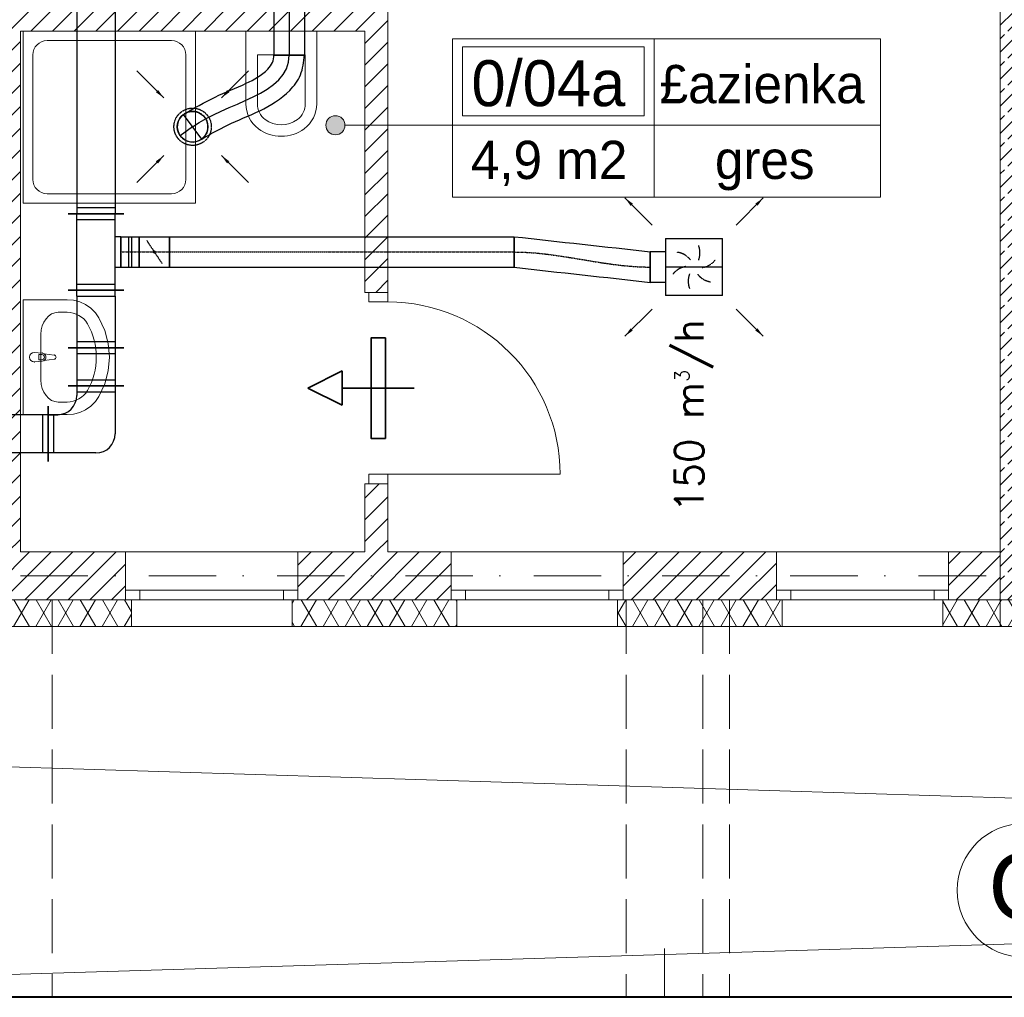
# Model space of a CAD drawing. Header units: millimetres. Extents: x -4612887 to -4536833, y -5457376 to -5415716.
# Tile 48 of 144: x -4580324 to -4575180, y -5456116 to -5451008. Entities that reach past the tile are written whole.
import ezdxf

# ---------------------------------------------------------------- set-up
doc = ezdxf.new("R2010")
doc.units = ezdxf.units.MM
doc.header["$MEASUREMENT"] = 0
for name, pattern in [('DASHDOT', [1, 0.5, -0.25, 0, -0.25]), ('DASHED', [0.75, 0.5, -0.25]), ('Krawędzie ukryte', [391.222223, 282.222223, -109]), ('Kropki i Kreski', [670.277762, 352.777767, -176.388884, 0, -141.111112])]:
    doc.linetypes.add(name, pattern=pattern)
doc.layers.get('0').update_dxf_attribs({"color": 8, "lineweight": 18})
for name, color, linetype, lineweight in [('FLUID-N1', 7, 'Continuous', 30), ('FLUID-N1-150-ARRGR', 7, 'Continuous', 25), ('FLUID-W4', 7, 'Continuous', 30), ('FLUID-WT1', 7, 'Continuous', 30), ('FLUID-WT1-160-ARRGR', 7, 'Continuous', 25), ('is_ramka', 100, 'Continuous', 40), ('is_wnt_kratki_kontaktowe', 160, 'Continuous', 35), ('Linia', 8, 'Continuous', 18), ('Osie', 8, 'Continuous', 18), ('Strefy', 8, 'Continuous', 18), ('Tabelka_Nr_Pióra__61', 8, 'Continuous', 18), ('TECHNOLOGIA', 8, 'Continuous', 18), ('Ściany wewnętrzne', 7, 'Continuous', 18), ('Ściany zewnętrzne', 255, 'Continuous', 18)]:
    doc.layers.add(name, color=color, linetype=linetype, lineweight=lineweight)
doc.layers.add('FLUID-N1-SYM', color=7, linetype='Continuous')
doc.layers.add('FLUID-WT1-SYM', color=7, linetype='Continuous')
doc.styles.add('FDBES', font='simplex.shx')
doc.styles.add('GENERATED_STYLE_1', font='arial.ttf')
doc.styles.add('GENERATED_STYLE_3', font='txt')
doc.styles.add('GENERATED_STYLE_4', font='txt')
doc.linetypes.add('ZIGZAG', pattern='A,0.0001,-0.2,[131,ltypeshp.shx,S=0.2,R=0,X=-0.2,Y=0],-0.4,[131,ltypeshp.shx,S=0.2,R=180,X=0.2,Y=0],-0.2', length=0.8001)
doc.dimstyles.new('FDBES', dxfattribs={"dimscale": 50, "dimtxt": 4, "dimasz": 2.5, "dimexe": 0.8, "dimexo": 2, "dimgap": 1, "dimtad": 1, "dimdsep": 46, "dimtxsty": 'FDBES', "dimcen": 2.5, "dimclrd": 4, "dimclre": 5, "dimadec": 0, "dimazin": 0, "dimtfac": 1, "dimtmove": 0, "dimatfit": 3, "dimfxl": 1, "dimarcsym": 0})
pattern_1 = [(60, (-4559356.9, -5416807.61), (-86.60254, 50), []), (120, (-4559356.9, -5416807.61), (86.60254, 50), [])]
pattern_2 = [(45, (-4559356.9, -5416807.61), (-56.56854, 56.56854), [])]
pattern_3 = [(45, (-4559356.9, -5416807.61), (-70.71068, 70.71068), []), (45, (-4559392.25, -5416772.26), (-70.71068, 70.71068), [75, -25])]

# ---------------------------------------------------------------- blocks, each defined once
blk = doc.blocks.new('*U696')
at = {"color": 7, "linetype": 'DASHED'}
blk.add_circle((0, 0), 97.5, dxfattribs=at)
at = {"color": 0, "linetype": 'ByBlock', "lineweight": -2}
blk.add_circle((0, 0), 80, dxfattribs=at)
blk = doc.blocks.new('*U690')
at = {"color": 222, "linetype": 'Continuous', "lineweight": -2}
for p, q in [((-200, -80), (-200, 80)), ((200, 80), (200, -80))]:
    blk.add_line(p, q, dxfattribs=at)
at = {"color": 0, "linetype": 'ByBlock', "lineweight": -2}
for p, q in [((-200, 80), (200, 80)), ((-200, -80), (200, -80))]:
    blk.add_line(p, q, dxfattribs=at)
at = {"layer": 'FLUID-WT1-SYM', "color": 7, "linetype": 'Continuous'}
blk.add_line((-200, 0), (200, 0), dxfattribs=at)
blk = doc.blocks.new('*U688')
at = {"color": 222, "linetype": 'Continuous', "lineweight": -2}
blk.add_line((-80, 0), (80, 0), dxfattribs=at)
at = {"color": 7, "linetype": 'DASHED', "lineweight": -2}
blk.add_arc((-505, -374.5), 80, 306.5619, 126.5619, dxfattribs=at)
at = {"color": 0, "lineweight": -2}
blk.add_arc((-505, -374.5), 80, 126.5619, 306.5619, dxfattribs=at)
at = {"color": 222, "linetype": 'ZIGZAG', "lineweight": -2, "ltscale": 50}
for points in [[(-457.3, -438.8), (-322.5, -365.9), (-154, -290.8), (2.1, -185.1), (58.3, -103.7), (80, 0)], [(-552.7, -310.3), (-387.6, -219.7), (-224.7, -147.3), (-112.6, -73.6), (-87.9, -38.6), (-80, 0)]]:
    blk.add_spline(points, degree=3, dxfattribs=at)
at = {"layer": 'FLUID-WT1-SYM', "color": 7, "linetype": 'Continuous'}
for p, q in [((-457.3, -438.8), (-552.7, -310.3)), ((-505, -374.5), (-569.3, -422.2))]:
    blk.add_line(p, q, dxfattribs=at)
at = {"layer": 'FLUID-WT1-SYM', "color": 7, "linetype": 'Continuous', "start_tangent": (0.803214, 0.595691), "end_tangent": (0, 1)}
blk.add_spline([(-505, -374.5), (0, 0)], degree=3, dxfattribs=at)
blk = doc.blocks.new('*U859')
at = {"color": 0, "linetype": 'ByBlock', "lineweight": -2}
for p, q in [((-149, -149), (-149, 149)), ((149, 149), (-149, 149)), ((149, 149), (149, -149)), ((-149, -149), (149, -149)), ((-80, -149), (-80, -229)), ((80, -149), (80, -229))]:
    blk.add_line(p, q, dxfattribs=at)
at = {"color": 162, "linetype": 'Continuous', "lineweight": -2}
blk.add_line((80, -229), (-80, -229), dxfattribs=at)
at = {"color": 7, "linetype": 'DASHED'}
for centre, start, end in [((-101.8, 27.3), 8.1986, 51.8014), ((-27.3, 101.8), 308.1986, 351.8014), ((-74.5, -74.5), 68.1986, 111.8014), ((27.3, -101.8), 128.1986, 171.8014), ((101.8, -27.3), 188.1986, 231.8014), ((74.5, 74.5), 248.1986, 291.8014)]:
    blk.add_arc(centre, 105.4, start, end, dxfattribs=at)
blk = doc.blocks.new('*U1007')
at = {"color": 162, "linetype": 'Continuous', "lineweight": -2}
for p, q in [((-1950, -145), (-1950, 145)), ((1950, 145), (1950, -145))]:
    blk.add_line(p, q, dxfattribs=at)
at = {"color": 0, "linetype": 'ByBlock', "lineweight": -2}
for p, q in [((-1950, 100), (1950, 100)), ((-1950, -100), (1950, -100))]:
    blk.add_line(p, q, dxfattribs=at)
at = {"color": 7, "linetype": 'Continuous'}
for p, q in [((-1920, -100), (-1920, 100)), ((1920, 100), (1920, -100))]:
    blk.add_line(p, q, dxfattribs=at)
blk = doc.blocks.new('*U1008')
at = {"color": 162, "linetype": 'Continuous', "lineweight": -2}
for p, q in [((-200, -145), (-200, 145)), ((200, 145), (200, -145)), ((80, -130), (-80, -130))]:
    blk.add_line(p, q, dxfattribs=at)
at = {"color": 0, "linetype": 'ByBlock', "lineweight": -2}
for p, q in [((-200, 100), (200, 100)), ((-200, -100), (200, -100)), ((-80, -100), (-80, -130)), ((80, -130), (80, -100))]:
    blk.add_line(p, q, dxfattribs=at)
at = {"color": 7, "linetype": 'Continuous'}
for p, q in [((-170, -100), (-170, 100)), ((170, 100), (170, -100))]:
    blk.add_line(p, q, dxfattribs=at)
blk = doc.blocks.new('*U1009')
at = {"color": 162, "linetype": 'Continuous', "lineweight": -2}
for p, q in [((-80, -80), (-80, 80)), ((80, 80), (80, -80))]:
    blk.add_line(p, q, dxfattribs=at)
at = {"color": 0, "linetype": 'ByBlock', "lineweight": -2}
for p, q in [((-80, 80), (80, 80)), ((-80, -80), (80, -80))]:
    blk.add_line(p, q, dxfattribs=at)
at = {"color": 7, "linetype": 'DASHED'}
blk.add_line((-40, 60), (40, -60), dxfattribs=at)
at = {"color": 7, "linetype": 'Continuous'}
blk.add_lwpolyline([(-4, 0, 8, 8, 1), (4, 0, 8, 8, 1)], format="xyseb", close=True, dxfattribs=at)
at = {"layer": 'FLUID-N1-SYM', "color": 7, "linetype": 'DASHDOT'}
blk.add_line((-80, 0), (80, 0), dxfattribs=at)
blk = doc.blocks.new('*U1010')
at = {"color": 162, "linetype": 'Continuous', "lineweight": -2}
for p, q in [((-47.5, -80), (-47.5, 80)), ((47.5, 80), (47.5, -80))]:
    blk.add_line(p, q, dxfattribs=at)
at = {"color": 0, "linetype": 'ByBlock', "lineweight": -2}
for p, q in [((-47.5, 80), (47.5, 80)), ((-47.5, -80), (47.5, -80))]:
    blk.add_line(p, q, dxfattribs=at)
at = {"color": 7, "linetype": 'Continuous'}
for p, q in [((-7.5, 80), (-7.5, -80)), ((7.5, 80), (7.5, -80))]:
    blk.add_line(p, q, dxfattribs=at)
at = {"layer": 'FLUID-N1-SYM', "color": 7, "linetype": 'DASHDOT'}
blk.add_line((-47.5, 0), (47.5, 0), dxfattribs=at)
blk = doc.blocks.new('*U1011')
at = {"color": 162, "linetype": 'Continuous', "lineweight": -2}
for p, q in [((-900, -80), (-900, 80)), ((900, 80), (900, -80))]:
    blk.add_line(p, q, dxfattribs=at)
at = {"color": 0, "linetype": 'ByBlock', "lineweight": -2}
for p, q in [((-900, 80), (900, 80)), ((-900, -80), (900, -80))]:
    blk.add_line(p, q, dxfattribs=at)
at = {"layer": 'FLUID-N1-SYM', "color": 7, "linetype": 'DASHDOT'}
blk.add_line((-900, 0), (900, 0), dxfattribs=at)
blk = doc.blocks.new('*U1012')
at = {"color": 162, "linetype": 'Continuous', "lineweight": -2}
for p, q in [((-150, -145), (-150, 145)), ((150, 145), (150, -145))]:
    blk.add_line(p, q, dxfattribs=at)
at = {"color": 0, "linetype": 'ByBlock', "lineweight": -2}
for p, q in [((-120, 100), (-150, 100)), ((-120, 100), (120, 100)), ((120, 100), (150, 100)), ((-120, -100), (-150, -100)), ((-120, -100), (120, -100)), ((120, -100), (150, -100))]:
    blk.add_line(p, q, dxfattribs=at)
at = {"color": 7, "linetype": 'Continuous'}
for p, q in [((-120, -100), (-120, 100)), ((120, 100), (120, -100))]:
    blk.add_line(p, q, dxfattribs=at)
blk = doc.blocks.new('*U1013')
at = {"color": 162, "linetype": 'Continuous', "lineweight": -2}
for p, q in [((-100, -145), (-100, 145)), ((100, 145), (100, -145))]:
    blk.add_line(p, q, dxfattribs=at)
at = {"color": 0, "linetype": 'ByBlock', "lineweight": -2}
for p, q in [((-100, 100), (100, 100)), ((-100, -100), (100, -100))]:
    blk.add_line(p, q, dxfattribs=at)
at = {"color": 7, "linetype": 'Continuous'}
for p, q in [((-70, -100), (-70, 100)), ((70, 100), (70, -100))]:
    blk.add_line(p, q, dxfattribs=at)
blk = doc.blocks.new('*U1014')
at = {"color": 162, "linetype": 'Continuous', "lineweight": -2}
for p, q in [((185, 210), (185, -80)), ((80, -185), (-210, -185))]:
    blk.add_line(p, q, dxfattribs=at)
at = {"color": 0, "linetype": 'ByBlock', "lineweight": -2}
for p, q in [((-65, 165), (185, 165)), ((-165, -185), (-165, 65)), ((185, -35), (135, -35)), ((35, -185), (35, -135))]:
    blk.add_line(p, q, dxfattribs=at)
at = {"color": 7, "linetype": 'Continuous'}
for p, q in [((155, 165), (155, -35)), ((35, -155), (-165, -155))]:
    blk.add_line(p, q, dxfattribs=at)
at = {"color": 0, "linetype": 'ByBlock', "lineweight": -2}
for centre in [(-65, 65), (135, -135)]:
    blk.add_arc(centre, 100, 90, 180, dxfattribs=at)
blk = doc.blocks.new('*U1015')
at = {"color": 162, "linetype": 'Continuous', "lineweight": -2}
for p, q in [((-600, -145), (-600, 145)), ((600, 145), (600, -145))]:
    blk.add_line(p, q, dxfattribs=at)
at = {"color": 0, "linetype": 'ByBlock', "lineweight": -2}
for p, q in [((-600, 100), (600, 100)), ((-600, -100), (600, -100))]:
    blk.add_line(p, q, dxfattribs=at)
at = {"color": 7, "linetype": 'Continuous'}
for p, q in [((-570, -100), (-570, 100)), ((570, 100), (570, -100))]:
    blk.add_line(p, q, dxfattribs=at)
blk = doc.blocks.new('*U1021')
at = {"color": 162, "linetype": 'Continuous', "lineweight": -2}
for p, q in [((-711, -1.3), (-711, 158.7)), ((0, 80), (0, -80))]:
    blk.add_line(p, q, dxfattribs=at)
at = {"color": 162, "linetype": 'ZIGZAG', "lineweight": -2, "ltscale": 50}
for points in [[(-711, 158.7), (0, 80)], [(-711, -1.3), (0, -80)]]:
    blk.add_spline(points, degree=3, dxfattribs=at)
at = {"layer": 'FLUID-N1-SYM', "color": 7, "linetype": 'DASHDOT', "start_tangent": (1, 0), "end_tangent": (1, 0)}
blk.add_spline([(-711, 78.7), (0, 0)], degree=3, dxfattribs=at)
blk = doc.blocks.new('Linia_18', base_point=(-4578062.9, -5451559.4))
at = {"layer": 'Linia', "linetype": 'Continuous'}
blk.add_hatch(color=256, dxfattribs=at).paths.add_polyline_path([(-4578624.7, -5451559.4), (-4578628.5, -5451540.2), (-4578639.3, -5451524), (-4578655.5, -5451513.2), (-4578674.7, -5451509.4), (-4578693.8, -5451513.2), (-4578710, -5451524), (-4578720.9, -5451540.2), (-4578724.7, -5451559.4), (-4578720.9, -5451578.5), (-4578710, -5451594.7), (-4578693.8, -5451605.6), (-4578674.7, -5451609.4), (-4578655.5, -5451605.6), (-4578639.3, -5451594.7), (-4578628.5, -5451578.5)])
blk.add_line((-4578062.9, -5451559.4), (-4578624.7, -5451559.4), dxfattribs=at)
blk.add_circle((-4578674.7, -5451559.4), 50, dxfattribs=at)
blk = doc.blocks.new('6')
at = {"layer": 'is_wnt_kratki_kontaktowe'}
for p, q in [((-12.52, 6), (-24.52, 0)), ((-12.52, 6), (-12.52, -6)), ((12.52, 0), (-12.52, 0)), ((-24.52, 0), (-12.52, -6))]:
    blk.add_line(p, q, dxfattribs=at)
blk.add_lwpolyline([(2.5, 17.5), (2.5, -17.5), (-2.5, -17.5), (-2.5, 17.5)], close=True, dxfattribs=at)

msp = doc.modelspace()

# ---------------------------------------------------------------- hatches: boundary and pattern name
at = {"layer": 'Ściany wewnętrzne', "linetype": 'Continuous'}
h = msp.add_hatch(dxfattribs=at)
h.set_pattern_fill('BETON_ZBROJONY', color=8, style=0, pattern_type=2)
h.set_pattern_definition(pattern_3)
h.paths.add_polyline_path([(-4574950.7, -5453789.1), (-4574950.7, -5447764.1), (-4575200.7, -5447764.1), (-4575200.7, -5453789.1)])
h = msp.add_hatch(dxfattribs=at)
h.set_pattern_fill('BLOCZKI_CERAMICZNE', color=8, style=0, pattern_type=2)
h.set_pattern_definition(pattern_2)
h.paths.add_polyline_path([(-4580320.7, -5453789.1), (-4580320.7, -5447834.1), (-4580440.7, -5447834.1), (-4580440.7, -5453789.1)])
h = msp.add_hatch(dxfattribs=at)
h.set_pattern_fill('BLOCZKI_CERAMICZNE', color=8, style=0, pattern_type=2)
h.set_pattern_definition(pattern_2)
h.paths.add_polyline_path([(-4578400.7, -5447834.1), (-4578520.7, -5447834.1), (-4578520.7, -5452432.8), (-4578500.7, -5452432.8), (-4578400.7, -5452432.8)])
h = msp.add_hatch(dxfattribs=at)
h.set_pattern_fill('BLOCZKI_CERAMICZNE', color=8, style=0, pattern_type=2)
h.set_pattern_definition(pattern_2)
h.paths.add_polyline_path([(-4578520.7, -5450947.2), (-4580320.7, -5450947.2), (-4580320.7, -5451067.2), (-4578520.7, -5451067.2)])
h = msp.add_hatch(dxfattribs=at)
h.set_pattern_fill('BLOCZKI_CERAMICZNE', color=8, style=0, pattern_type=2)
h.set_pattern_definition(pattern_2)
h.paths.add_polyline_path([(-4578520.7, -5453789.1), (-4578400.7, -5453789.1), (-4578400.7, -5453432.8), (-4578500.7, -5453432.8), (-4578520.7, -5453432.8)])
h = msp.add_hatch(dxfattribs=at)
h.set_pattern_fill('BETON_ZBROJONY', color=8, style=0, pattern_type=2)
h.set_pattern_definition(pattern_3)
h.paths.add_polyline_path([(-4575110.9, -5454039.1), (-4574950.7, -5453789.1), (-4575200.7, -5453789.1), (-4575200.7, -5454039.1)])
h = msp.add_hatch(dxfattribs=at)
h.set_pattern_fill('IZOLACJA_MIĘKKA', color=8, style=0, pattern_type=2)
h.set_pattern_definition(pattern_1)
h.paths.add_polyline_path([(-4575200.7, -5454179.1), (-4575110.9, -5454039.1), (-4575200.7, -5454039.1)])
at = {"layer": 'Ściany zewnętrzne', "linetype": 'Continuous'}
h = msp.add_hatch(dxfattribs=at)
h.set_pattern_fill('BLOCZKI_CERAMICZNE', color=8, style=0, pattern_type=2)
h.set_pattern_definition(pattern_2)
h.paths.add_polyline_path([(-4580875.7, -5453789.1), (-4580875.7, -5454039.1), (-4579770.7, -5454039.1), (-4579770.7, -5453989.1), (-4579770.7, -5453789.1)])
h = msp.add_hatch(dxfattribs=at)
h.set_pattern_fill('BLOCZKI_CERAMICZNE', color=8, style=0, pattern_type=2)
h.set_pattern_definition(pattern_2)
h.paths.add_polyline_path([(-4578870.7, -5454039.1), (-4578070.7, -5454039.1), (-4578070.7, -5453989.1), (-4578070.7, -5453789.1), (-4578870.7, -5453789.1), (-4578870.7, -5453989.1)])
h = msp.add_hatch(dxfattribs=at)
h.set_pattern_fill('BLOCZKI_CERAMICZNE', color=8, style=0, pattern_type=2)
h.set_pattern_definition(pattern_2)
h.paths.add_polyline_path([(-4577170.7, -5454039.1), (-4576370.7, -5454039.1), (-4576370.7, -5453989.1), (-4576370.7, -5453789.1), (-4577170.7, -5453789.1), (-4577170.7, -5453989.1)])
h = msp.add_hatch(dxfattribs=at)
h.set_pattern_fill('BLOCZKI_CERAMICZNE', color=8, style=0, pattern_type=2)
h.set_pattern_definition(pattern_2)
h.paths.add_polyline_path([(-4575470.7, -5453789.1), (-4575470.7, -5453989.1), (-4575470.7, -5454039.1), (-4575200.7, -5454039.1), (-4575200.7, -5453789.1)])
h = msp.add_hatch(dxfattribs=at)
h.set_pattern_fill('IZOLACJA_MIĘKKA', color=8, style=0, pattern_type=2)
h.set_pattern_definition(pattern_1)
h.paths.add_polyline_path([(-4580875.7, -5454039.1), (-4580875.7, -5454179.1), (-4579740.7, -5454179.1), (-4579740.7, -5454039.1), (-4579770.7, -5454039.1)])
h = msp.add_hatch(dxfattribs=at)
h.set_pattern_fill('IZOLACJA_MIĘKKA', color=8, style=0, pattern_type=2)
h.set_pattern_definition(pattern_1)
h.paths.add_polyline_path([(-4578870.7, -5454039.1), (-4578900.7, -5454039.1), (-4578900.7, -5454179.1), (-4578040.7, -5454179.1), (-4578040.7, -5454039.1), (-4578070.7, -5454039.1)])
h = msp.add_hatch(dxfattribs=at)
h.set_pattern_fill('IZOLACJA_MIĘKKA', color=8, style=0, pattern_type=2)
h.set_pattern_definition(pattern_1)
h.paths.add_polyline_path([(-4577170.7, -5454039.1), (-4577200.7, -5454039.1), (-4577200.7, -5454179.1), (-4576340.7, -5454179.1), (-4576340.7, -5454039.1), (-4576370.7, -5454039.1)])
h = msp.add_hatch(dxfattribs=at)
h.set_pattern_fill('IZOLACJA_MIĘKKA', color=8, style=0, pattern_type=2)
h.set_pattern_definition(pattern_1)
h.paths.add_polyline_path([(-4575500.7, -5454039.1), (-4575500.7, -5454179.1), (-4575200.7, -5454179.1), (-4575200.7, -5454039.1), (-4575470.7, -5454039.1)])
h = msp.add_hatch(dxfattribs=at)
h.set_pattern_fill('IZOLACJA_MIĘKKA', color=8, style=0, pattern_type=2)
h.set_pattern_definition(pattern_1)
h.paths.add_polyline_path([(-4575200.7, -5454179.1), (-4570120.7, -5454179.1), (-4570120.7, -5454039.1), (-4570150.7, -5454039.1), (-4575110.9, -5454039.1)])

# ---------------------------------------------------------------- linework, layer by layer
at = {"layer": 'FLUID-W4'}
msp.add_line((-4576651.7, -5452300.3), (-4576949.7, -5452300.3), dxfattribs=at)
at = {"layer": 'is_ramka', "color": 2}
msp.add_lwpolyline([(-4610227.1, -5415716), (-4536832.9, -5415716), (-4536832.9, -5456116), (-4610227.1, -5456116)], close=True, dxfattribs=at)
at = {"layer": 'Linia', "color": 8, "linetype": 'Continuous', "lineweight": 0}
for p, q in [((-4562780.7, -5455460.6), (-4603840.7, -5454179.1)), ((-4584282.6, -5456116), (-4562780.7, -5455460.6))]:
    msp.add_line(p, q, dxfattribs=at)
at = {"layer": 'Osie', "color": 8, "linetype": 'Kropki i Kreski'}
msp.add_line((-4557844.9, -5453914.1), (-4601191.6, -5453914.1), dxfattribs=at)
at = {"layer": 'Osie', "color": 8, "linetype": 'Krawędzie ukryte'}
msp.add_line((-4576955.3, -5456116), (-4576955.3, -5455861.1), dxfattribs=at)
at = {"layer": 'Osie', "color": 8, "linetype": 'Continuous'}
msp.add_circle((-4575075.7, -5455557), 350, dxfattribs=at)
at = {"layer": 'Strefy', "color": 8, "linetype": 'Continuous'}
for p, q in [((-4578062.9, -5451107.6), (-4575826.7, -5451107.6)), ((-4578062.9, -5451935.8), (-4578062.9, -5451107.6)), ((-4577008.7, -5451107.6), (-4577008.7, -5451935.8)), ((-4575826.7, -5451107.6), (-4575826.7, -5451935.8)), ((-4578010.1, -5451149), (-4577061.4, -5451149)), ((-4578010.1, -5451510.4), (-4578010.1, -5451149)), ((-4577061.4, -5451149), (-4577061.4, -5451510.4)), ((-4577061.4, -5451510.4), (-4578010.1, -5451510.4)), ((-4578062.9, -5451559.4), (-4575826.7, -5451559.4)), ((-4575826.7, -5451935.8), (-4578062.9, -5451935.8))]:
    msp.add_line(p, q, dxfattribs=at)
at = {"layer": 'Tabelka_Nr_Pióra__61', "color": 8, "linetype": 'Krawędzie ukryte'}
for p, q in [((-4580155.3, -5454039.1), (-4580155.3, -5456116)), ((-4577155.3, -5454039.1), (-4577155.3, -5456116)), ((-4576755.3, -5454039.1), (-4576755.3, -5456116)), ((-4576755.3, -5454039.1), (-4576755.3, -5456116)), ((-4576615.3, -5454039.1), (-4576615.3, -5456116))]:
    msp.add_line(p, q, dxfattribs=at)
at = {"layer": 'TECHNOLOGIA', "color": 8, "linetype": 'Continuous'}
for p, q in [((-4580305.7, -5451067.2), (-4580305.7, -5451967.2)), ((-4579405.7, -5451067.2), (-4580305.7, -5451067.2)), ((-4579405.7, -5451967.2), (-4579405.7, -5451067.2)), ((-4579142.3, -5451447.2), (-4579142.3, -5451067.2)), ((-4578772.3, -5451067.2), (-4579142.3, -5451067.2)), ((-4578772.3, -5451447.2), (-4578772.3, -5451067.2)), ((-4579530.7, -5451117.2), (-4580180.7, -5451117.2)), ((-4580255.7, -5451192.2), (-4580255.7, -5451842.2)), ((-4579455.7, -5451842.2), (-4579455.7, -5451192.2)), ((-4579082.3, -5451192.2), (-4579082.3, -5451447.2)), ((-4578832.3, -5451192.2), (-4579082.3, -5451192.2)), ((-4578832.3, -5451447.2), (-4578832.3, -5451192.2)), ((-4580180.7, -5451917.2), (-4579530.7, -5451917.2)), ((-4580305.7, -5451967.2), (-4579405.7, -5451967.2)), ((-4580076.6, -5452471.1), (-4580305.7, -5452471.1)), ((-4580305.7, -5452471.1), (-4580305.7, -5453071.1)), ((-4580042.9, -5452474), (-4580076.6, -5452471.1)), ((-4580010.2, -5452482.6), (-4580042.9, -5452474)), ((-4579979.7, -5452496.6), (-4580010.2, -5452482.6)), ((-4579952.3, -5452515.6), (-4579979.7, -5452496.6)), ((-4579928.8, -5452538.9), (-4579952.3, -5452515.6)), ((-4580122.4, -5452536.3), (-4580076.6, -5452536.3)), ((-4579910.1, -5452565.9), (-4579928.8, -5452538.9)), ((-4579880.2, -5452631.1), (-4579910.1, -5452565.9)), ((-4580213.4, -5452652.3), (-4580213.4, -5452889.9)), ((-4579861.9, -5452700.1), (-4579880.2, -5452631.1)), ((-4579855.7, -5452771.1), (-4579861.9, -5452700.1)), ((-4580206.4, -5452750.1), (-4580248.4, -5452746.1)), ((-4580223.5, -5452757.5), (-4580208.6, -5452757.5)), ((-4580223.5, -5452784.7), (-4580223.5, -5452757.5)), ((-4580144, -5452760), (-4580196.9, -5452753.4)), ((-4579861.9, -5452842), (-4579855.7, -5452771.1)), ((-4580248.4, -5452796.1), (-4580206.4, -5452792.1)), ((-4580208.6, -5452784.7), (-4580223.5, -5452784.7)), ((-4580196.9, -5452788.8), (-4580144, -5452782.2)), ((-4579880.2, -5452911.1), (-4579861.9, -5452842)), ((-4579910.1, -5452976.3), (-4579880.2, -5452911.1)), ((-4579928.8, -5453003.2), (-4579910.1, -5452976.3)), ((-4580122.4, -5453005.9), (-4580076.6, -5453005.9)), ((-4579979.7, -5453045.6), (-4579952.3, -5453026.6)), ((-4579952.3, -5453026.6), (-4579928.8, -5453003.2)), ((-4580305.7, -5453071.1), (-4580076.6, -5453071.1)), ((-4580076.6, -5453071.1), (-4580042.9, -5453068.2)), ((-4580042.9, -5453068.2), (-4580010.2, -5453059.6)), ((-4580010.2, -5453059.6), (-4579979.7, -5453045.6))]:
    msp.add_line(p, q, dxfattribs=at)
for centre, radius, start, end in [((-4580180.7, -5451192.2), 75, 90, 180), ((-4579530.7, -5451192.2), 75, 0, 90), ((-4578979.8, -5451447.2), 162.5, 180, 233.1301), ((-4578979.8, -5451447.2), 102.5, 180, 233.1301), ((-4578934.8, -5451447.2), 102.5, 306.8699, 0), ((-4578934.8, -5451447.2), 162.5, 306.8699, 0), ((-4578957.3, -5451417.2), 140, 233.1301, 306.8699), ((-4578957.3, -5451417.2), 200, 233.1301, 306.866), ((-4580180.7, -5451842.2), 75, 180, 270), ((-4579530.7, -5451842.2), 75, 270, 0), ((-4580248.4, -5452771.1), 25, 90, 270), ((-4580208.6, -5452771.1), 13.6, 270, 90), ((-4580208.3, -5452771.1), 21.1, 57.229, 84.8304), ((-4580208.3, -5452771.1), 21.1, 302.771, 57.229), ((-4580145.4, -5452771.1), 11.2, 277.1389, 82.8611), ((-4580208.3, -5452771.1), 21.1, 275.1696, 302.771)]:
    msp.add_arc(centre, radius, start, end, dxfattribs=at)
for centre, major_axis, ratio, start_param, end_param in [((-4580122.4, -5452652.4), (0, -116.1), 0.783646, 3.141593, 4.712389), ((-4580076.6, -5452652.2), (121.2, 0), 0.956522, 0.496975, 1.570796), ((-4580305.7, -5452771.1), (381.8, 0), 0.956522, 5.78621, 6.78016), ((-4580122.4, -5452889.8), (0, -116.1), 0.783646, 4.712389, 6.283185), ((-4580076.6, -5452889.9), (121.2, 0), 0.956522, 4.712389, 5.78621)]:
    msp.add_ellipse(centre, major_axis=major_axis, ratio=ratio, start_param=start_param, end_param=end_param, dxfattribs=at)
for p in [(-4580206.4, -5452750.1), (-4580144, -5452760), (-4580248.4, -5452796.1), (-4580196.9, -5452788.8)]:
    msp.add_point(p, dxfattribs=at)
at = {"layer": 'Ściany wewnętrzne', "color": 8, "linetype": 'Continuous'}
for p, q in [((-4578500.7, -5452432.8), (-4578520.7, -5452432.8)), ((-4578400.7, -5452432.8), (-4578500.7, -5452432.8)), ((-4578500.7, -5452432.8), (-4578500.7, -5452482.8)), ((-4578400.7, -5452432.8), (-4578500.7, -5452432.8)), ((-4578400.7, -5452432.8), (-4578500.7, -5452432.8)), ((-4578400.7, -5452482.8), (-4578400.7, -5452432.8)), ((-4578500.7, -5452482.8), (-4578400.7, -5452482.8)), ((-4578400.7, -5453382.8), (-4578500.7, -5453382.8)), ((-4578500.7, -5453382.8), (-4578500.7, -5453432.8)), ((-4578400.7, -5453432.8), (-4578400.7, -5453382.8)), ((-4578400.7, -5453382.8), (-4577500.7, -5453382.8)), ((-4578500.7, -5453432.8), (-4578520.7, -5453432.8)), ((-4578400.7, -5453432.8), (-4578500.7, -5453432.8)), ((-4578500.7, -5453432.8), (-4578400.7, -5453432.8)), ((-4578400.7, -5453432.8), (-4578500.7, -5453432.8)), ((-4575110.9, -5454039.1), (-4575200.7, -5454039.1))]:
    msp.add_line(p, q, dxfattribs=at)
at = {"layer": 'Ściany wewnętrzne', "color": 8, "linetype": 'Continuous', "flags": 128}
for points in [[(-4575200.7, -5447764.1), (-4575200.7, -5454039.1)], [(-4578400.7, -5452432.8), (-4578400.7, -5447834.1)], [(-4580320.7, -5453789.1), (-4580320.7, -5451067.2)], [(-4580320.7, -5451067.2), (-4578520.7, -5451067.2)], [(-4578520.7, -5451067.2), (-4578520.7, -5452432.8)], [(-4578520.7, -5453432.8), (-4578520.7, -5453789.1)], [(-4578400.7, -5453789.1), (-4578400.7, -5453432.8)], [(-4575200.7, -5454179.1), (-4575200.7, -5454039.1)]]:
    msp.add_lwpolyline(points, dxfattribs=at)
at = {"layer": 'Ściany wewnętrzne', "color": 8, "linetype": 'Continuous'}
msp.add_arc((-4578400.7, -5453382.8), 900, 0, 90, dxfattribs=at)
at = {"layer": 'Ściany zewnętrzne', "color": 8, "linetype": 'Continuous'}
for p, q in [((-4579770.7, -5453989.1), (-4579770.7, -5453789.1)), ((-4578870.7, -5453789.1), (-4579770.7, -5453789.1)), ((-4578870.7, -5453989.1), (-4578870.7, -5453789.1)), ((-4578070.7, -5453989.1), (-4578070.7, -5453789.1)), ((-4577170.7, -5453789.1), (-4578070.7, -5453789.1)), ((-4577170.7, -5453989.1), (-4577170.7, -5453789.1)), ((-4576370.7, -5453989.1), (-4576370.7, -5453789.1)), ((-4575470.7, -5453789.1), (-4576370.7, -5453789.1)), ((-4575470.7, -5453989.1), (-4575470.7, -5453789.1)), ((-4579770.7, -5454039.1), (-4579770.7, -5453989.1)), ((-4579695.7, -5453989.1), (-4579770.7, -5453989.1)), ((-4579770.7, -5454039.1), (-4579770.7, -5453989.1)), ((-4579695.7, -5454039.1), (-4579695.7, -5453989.1)), ((-4578945.7, -5453989.1), (-4579695.7, -5453989.1)), ((-4578870.7, -5453989.1), (-4578945.7, -5453989.1)), ((-4578945.7, -5453989.1), (-4578945.7, -5454039.1)), ((-4578870.7, -5454039.1), (-4578870.7, -5453989.1)), ((-4578870.7, -5454039.1), (-4578870.7, -5453989.1)), ((-4578070.7, -5454039.1), (-4578070.7, -5453989.1)), ((-4577995.7, -5453989.1), (-4578070.7, -5453989.1)), ((-4578070.7, -5454039.1), (-4578070.7, -5453989.1)), ((-4577995.7, -5454039.1), (-4577995.7, -5453989.1)), ((-4577245.7, -5453989.1), (-4577995.7, -5453989.1)), ((-4577170.7, -5453989.1), (-4577245.7, -5453989.1)), ((-4577245.7, -5453989.1), (-4577245.7, -5454039.1)), ((-4577170.7, -5454039.1), (-4577170.7, -5453989.1)), ((-4577170.7, -5454039.1), (-4577170.7, -5453989.1)), ((-4576370.7, -5454039.1), (-4576370.7, -5453989.1)), ((-4576295.7, -5453989.1), (-4576370.7, -5453989.1)), ((-4576370.7, -5454039.1), (-4576370.7, -5453989.1)), ((-4576295.7, -5454039.1), (-4576295.7, -5453989.1)), ((-4575545.7, -5453989.1), (-4576295.7, -5453989.1)), ((-4575470.7, -5453989.1), (-4575545.7, -5453989.1)), ((-4575545.7, -5453989.1), (-4575545.7, -5454039.1)), ((-4575470.7, -5454039.1), (-4575470.7, -5453989.1)), ((-4575470.7, -5454039.1), (-4575470.7, -5453989.1)), ((-4580875.7, -5454039.1), (-4579770.7, -5454039.1)), ((-4579740.7, -5454039.1), (-4579770.7, -5454039.1)), ((-4579770.7, -5454039.1), (-4579695.7, -5454039.1)), ((-4579740.7, -5454039.1), (-4579770.7, -5454039.1)), ((-4579740.7, -5454179.1), (-4579740.7, -5454039.1)), ((-4579695.7, -5454039.1), (-4578945.7, -5454039.1)), ((-4578945.7, -5454039.1), (-4578870.7, -5454039.1)), ((-4578900.7, -5454179.1), (-4578900.7, -5454039.1)), ((-4578900.7, -5454039.1), (-4578870.7, -5454039.1)), ((-4578900.7, -5454039.1), (-4578870.7, -5454039.1)), ((-4578870.7, -5454039.1), (-4578070.7, -5454039.1)), ((-4578040.7, -5454039.1), (-4578070.7, -5454039.1)), ((-4578070.7, -5454039.1), (-4577995.7, -5454039.1)), ((-4578040.7, -5454039.1), (-4578070.7, -5454039.1)), ((-4578040.7, -5454179.1), (-4578040.7, -5454039.1)), ((-4577995.7, -5454039.1), (-4577245.7, -5454039.1)), ((-4577245.7, -5454039.1), (-4577170.7, -5454039.1)), ((-4577200.7, -5454179.1), (-4577200.7, -5454039.1)), ((-4577200.7, -5454039.1), (-4577170.7, -5454039.1)), ((-4577200.7, -5454039.1), (-4577170.7, -5454039.1)), ((-4577170.7, -5454039.1), (-4576370.7, -5454039.1)), ((-4576340.7, -5454039.1), (-4576370.7, -5454039.1)), ((-4576370.7, -5454039.1), (-4576295.7, -5454039.1)), ((-4576340.7, -5454039.1), (-4576370.7, -5454039.1)), ((-4576340.7, -5454179.1), (-4576340.7, -5454039.1)), ((-4576295.7, -5454039.1), (-4575545.7, -5454039.1)), ((-4575545.7, -5454039.1), (-4575470.7, -5454039.1)), ((-4575500.7, -5454179.1), (-4575500.7, -5454039.1)), ((-4575500.7, -5454039.1), (-4575470.7, -5454039.1)), ((-4575500.7, -5454039.1), (-4575470.7, -5454039.1)), ((-4575470.7, -5454039.1), (-4575200.7, -5454039.1)), ((-4578900.7, -5454179.1), (-4579740.7, -5454179.1)), ((-4577200.7, -5454179.1), (-4578040.7, -5454179.1)), ((-4575500.7, -5454179.1), (-4576340.7, -5454179.1))]:
    msp.add_line(p, q, dxfattribs=at)
at = {"layer": 'Ściany zewnętrzne', "color": 8, "linetype": 'Continuous', "flags": 128}
for points in [[(-4579770.7, -5453789.1), (-4580320.7, -5453789.1)], [(-4578520.7, -5453789.1), (-4578870.7, -5453789.1)], [(-4578070.7, -5453789.1), (-4578400.7, -5453789.1)], [(-4576370.7, -5453789.1), (-4577170.7, -5453789.1)], [(-4575200.7, -5453789.1), (-4575470.7, -5453789.1)], [(-4575200.7, -5453789.1), (-4575200.7, -5454039.1)], [(-4575200.7, -5454039.1), (-4575200.7, -5454179.1)], [(-4581770.7, -5454179.1), (-4579740.7, -5454179.1)], [(-4578900.7, -5454179.1), (-4578040.7, -5454179.1)], [(-4577200.7, -5454179.1), (-4576340.7, -5454179.1)], [(-4575500.7, -5454179.1), (-4575200.7, -5454179.1)], [(-4575200.7, -5454179.1), (-4570120.7, -5454179.1)]]:
    msp.add_lwpolyline(points, dxfattribs=at)

# ---------------------------------------------------------------- block references
at = {"layer": 'FLUID-N1', "color": 162, "linetype": 'Continuous'}
for name, p, rotation in [('*U1007', (-4579925.7, -5450071.6), 270), ('*U1008', (-4579925.7, -5452221.6), 90), ('*U859', (-4576800.7, -5452300.3), 270), ('*U1012', (-4579925.7, -5452571.6), 270), ('*U1013', (-4579925.7, -5452821.6), 270), ('*U1014', (-4579990.7, -5453106.6), 180), ('*U1015', (-4580775.7, -5453171.6), 180)]:
    msp.add_blockref(name, p, dxfattribs=dict(at, rotation=rotation))
for name, p in [('*U1010', (-4579748.2, -5452221.6)), ('*U1009', (-4579620.7, -5452221.6)), ('*U1011', (-4578640.7, -5452221.6)), ('*U1021', (-4577029.7, -5452300.3))]:
    msp.add_blockref(name, p, dxfattribs=at)
at = {"layer": 'FLUID-WT1', "color": 222, "linetype": 'Continuous'}
for name, p, rotation in [('*U690', (-4578915.7, -5450992.6), 270), ('*U696', (-4579420.7, -5451567.2), 180)]:
    msp.add_blockref(name, p, dxfattribs=dict(at, rotation=rotation))
msp.add_blockref('*U688', (-4578915.7, -5451192.6), dxfattribs=at)
at = {"layer": 'is_wnt_kratki_kontaktowe', "color": 2, "xscale": 15, "yscale": 15, "zscale": 15, "rotation": 359.9999997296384}
msp.add_blockref('6', (-4578450.7, -5452932.8), dxfattribs=at)
at = {"layer": 'Linia', "color": 8, "linetype": 'Continuous'}
msp.add_blockref('Linia_18', (-4578062.9, -5451559.4), dxfattribs=at)

# ---------------------------------------------------------------- texts
at = {"layer": 'FLUID-N1-150-ARRGR', "color": 60, "insert": (-4576800.7, -5453077.9), "char_height": 150, "attachment_point": 5, "rotation": 90, "style": 'FDBES'}
msp.add_mtext('150 m{\\A2;\\H0.5x;3}/h\\P', dxfattribs=at)
at = {"layer": 'Osie', "color": 8, "linetype": 'Continuous', "insert": (-4575262.9, -5455539.9), "char_height": 350, "attachment_point": 4, "style": 'GENERATED_STYLE_1'}
msp.add_mtext('{G}', dxfattribs=at)
at = {"layer": 'Strefy', "color": 8, "linetype": 'Continuous', "attachment_point": 4}
for s, insert, char_height, style in [('{0/04a}', (-4577963.8, -5451341.3), 240, 'GENERATED_STYLE_4'), ('{£azienka}', (-4576980.5, -5451345.9), 200, 'GENERATED_STYLE_3'), ('{4,9 m2}', (-4577966.8, -5451758.9), 200, 'GENERATED_STYLE_3'), ('{gres}', (-4576691.6, -5451770.2), 200, 'GENERATED_STYLE_3')]:
    msp.add_mtext(s, dxfattribs=dict(at, insert=insert, char_height=char_height, style=style))

# ---------------------------------------------------------------- leaders
at = {"layer": 'FLUID-N1-150-ARRGR'}
for points in [[(-4577161.8, -5451939.2), (-4577020.4, -5452080.6)], [(-4576439.6, -5451939.2), (-4576581, -5452080.6)], [(-4577161.8, -5452661.5), (-4577020.4, -5452520.1)], [(-4576439.6, -5452661.5), (-4576581, -5452520.1)]]:
    msp.add_leader(points, dimstyle='FDBES', override={"dimscale": 20, "dimclrd": 7}, dxfattribs=at)
at = {"layer": 'FLUID-WT1-160-ARRGR'}
for points in [[(-4579571.4, -5451416.4), (-4579712.8, -5451275)], [(-4579270, -5451416.4), (-4579128.6, -5451275)], [(-4579571.4, -5451717.9), (-4579712.8, -5451859.3)], [(-4579270, -5451717.9), (-4579128.6, -5451859.3)]]:
    msp.add_leader(points, dimstyle='FDBES', override={"dimscale": 20, "dimclrd": 7}, dxfattribs=at)

doc.saveas('drawing.dxf')
